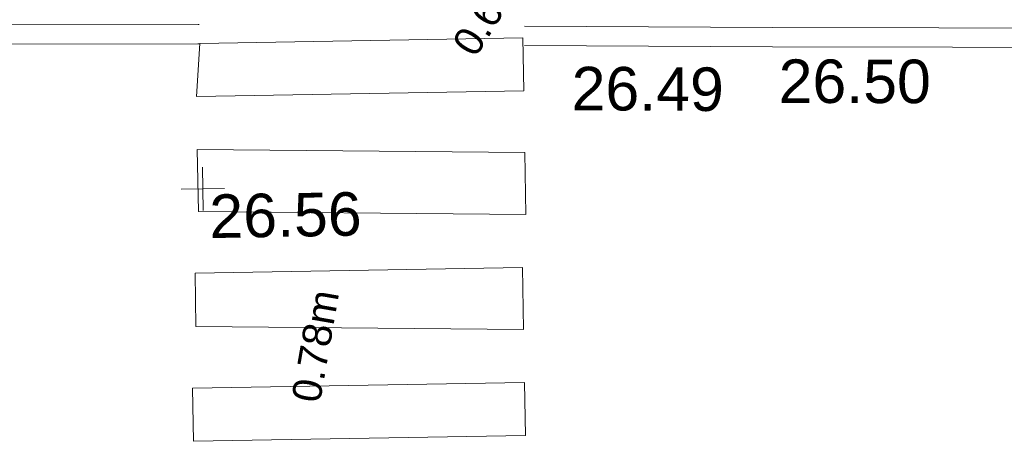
# Model space of a CAD drawing. Header units: millimetres. Extents: x -290717 to 520720, y -88450 to 287762.
# Tile 232 of 256: x 76546 to 85025, y -6236 to -2602. Entities that reach past the tile are written whole.
import ezdxf

# ---------------------------------------------------------------- set-up
doc = ezdxf.new("R2010")
doc.units = ezdxf.units.MM
doc.linetypes.add('IMPORT-UG_ELEC_LV_QLB2 _2_', pattern=[2700, 1500, -300.0000000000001, 0, -250, 150, -300.0000000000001, 0, -200])
doc.linetypes.add('IMPORT-UG_ELEC_STREET LIGHTING_QLB2 _2_', pattern=[2700, 1500, -300.0000000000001, 0, -250, 150, -300.0000000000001, 0, -200])
for name, color, linetype, lineweight, true_color in [('00_UAV_LEVEL_SPOT', 7, 'Continuous', 9, 0x666666), ('00_UAV_ROAD_MARKING_YELLOW_CONTINUOUS', 40, 'Continuous', 9, 0xffbf00), ('12333-PUM-2D-U-0001-C01 - Rev2_REVIT IMPORT_dwg', 7, 'Continuous', 9, 0x767676), ('PUM-ELECTRIC-LV-QLB2', 1, 'IMPORT-UG_ELEC_LV_QLB2 _2_', 9, 0xff0000)]:
    doc.layers.add(name, color=color, linetype=linetype, lineweight=lineweight, true_color=true_color)
doc.layers.add('00_UAV_PEDASTRIAN', color=7, linetype='Continuous', lineweight=9)
doc.layers.add('00_UAV_ROAD_EDGE', color=7, linetype='Continuous', lineweight=9)
doc.styles.add('Arial_1', font='arial.ttf', dxfattribs={"height": 250})
doc.styles.add('Swis721 Lt BT_2', font='swissl.ttf', dxfattribs={"height": 375})

# ---------------------------------------------------------------- blocks, each defined once
blk = doc.blocks.new('12333-PUM-2D-U-0001-C01 - Rev2_REVIT IMPORT_dwg_UAV-2077255-Site Location Plan Existing')
at = {"layer": '00_UAV_LEVEL_SPOT', "color": 254, "true_color": 0xcccccc, "flags": 128}
for points in [[(500.0000000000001, 0), (0, 0), (0, 500.0000000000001)], [(0, -500.0000000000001), (0, 0), (-500.0000000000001, 0)]]:
    blk.add_lwpolyline(points, dxfattribs=at)
blk = doc.blocks.new('12333-PUM-2D-U-0001-C01 - Rev2_REVIT IMPORT_dwg_MGS62954_T2_Galway_ITM_3d_Rev1-2077680-Site Location Plan Existing')
at = {"layer": '00_UAV_PEDASTRIAN', "color": 254, "true_color": 0xcccccc}
for p, q in [((533979958.2, 725550796.8000002), (533979996.3000001, 725551254)), ((533982777.6000001, 725551254.0000001), (533979996.3000001, 725551254)), ((533982777.6000001, 725550796.8000002), (533982777.6000001, 725551254.0000001)), ((533979958.2, 725550796.8000002), (533982777.6000001, 725550796.8000002)), ((533979958.2000001, 725550339.6000001), (533982777.6000001, 725550263.4000002)), ((533979958.2000001, 725550339.6000001), (533979958.2000001, 725549806.2)), ((533982777.6000001, 725550263.4000002), (533982777.6000001, 725549730.0000001)), ((533979958.2000001, 725549806.2), (533982777.6000001, 725549730.0000001)), ((533979920.1000001, 725549272.8000001), (533982739.5000001, 725549272.8000001)), ((533979920.1000001, 725549272.8000001), (533979920.1000001, 725548815.6000001)), ((533982739.5000001, 725549272.8000001), (533982739.5000001, 725548739.4)), ((533979920.1000001, 725548815.6000001), (533982739.5000001, 725548739.4)), ((533979882.0000001, 725548282.2), (533982739.5, 725548282.2000002)), ((533979882.0000001, 725548282.2), (533979882.0000001, 725547825.0000001)), ((533982739.5, 725548282.2000002), (533982739.5, 725547825.0000001)), ((533979882.0000001, 725547825.0000001), (533982739.5, 725547825.0000001))]:
    blk.add_line(p, q, dxfattribs=at)
at = {"layer": '00_UAV_ROAD_MARKING_YELLOW_CONTINUOUS', "color": 254, "true_color": 0xcccccc, "flags": 128}
for points in [[(533966605.0904867, 725551629.8808665), (533970768.4076725, 725551562.2475984), (533971604.4107679, 725551548.9947753), (533976603.727251, 725551469.7426082), (533979982.9529957, 725551416.1730925), (533979993.007997, 725551416.0133522)], [(533979990.8932426, 725551250.1599785), (533979979.7790083, 725551250.3493952), (533974991.5807527, 725551329.4221132), (533970765.7798463, 725551396.4093392), (533969992.2546105, 725551408.1612147), (533966588.0904194, 725551459.8793906)], [(533982794.7466916, 725551353.1319162), (533984930.2417638, 725551305.2160171), (533987793.662193, 725551249.8961877), (533991866.1784735, 725551171.2172397), (533992792.6833447, 725551151.1360431), (533997791.5027984, 725551042.790928), (533998555.3432362, 725551026.2353431), (534001475.3126609, 725550999.244869)], [(534001473.7796367, 725550833.3943529), (533998552.7796367, 725550860.3943529), (533996474.4121374, 725550905.4411824), (533991862.7796368, 725551005.3943528), (533991475.5733974, 725551012.874981), (533986476.507292, 725551109.4544013), (533984926.7796368, 725551139.3943529), (533982790.8329657, 725551187.3203849)]]:
    blk.add_lwpolyline(points, dxfattribs=at)
at = {"xscale": 0.375, "yscale": 0.375, "zscale": 0.375}
blk.add_blockref('12333-PUM-2D-U-0001-C01 - Rev2_REVIT IMPORT_dwg_UAV-2077255-Site Location Plan Existing', (533980000, 725550000), dxfattribs=at)
at = {"layer": '00_UAV_LEVEL_SPOT', "insert": (533980051.8765643, 725549949.1441548), "char_height": 375, "width": 1495.902363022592, "attachment_point": 1, "line_spacing_factor": 1.005061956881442, "style": 'Swis721 Lt BT_2'}
blk.add_mtext('26.56', dxfattribs=at)
at = {"layer": '00_UAV_ROAD_EDGE', "color": 251, "true_color": 0x666666, "insert": (533983194.4242762, 725550997.0940243), "char_height": 375, "width": 1495.902363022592, "attachment_point": 1, "rotation": 358.68890805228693, "line_spacing_factor": 1.005061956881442, "style": 'Swis721 Lt BT_2'}
blk.add_mtext('26.49', dxfattribs=at)
at = {"layer": '00_UAV_ROAD_MARKING_YELLOW_CONTINUOUS', "color": 251, "true_color": 0x666666, "insert": (533984977.4737993, 725551028.9907589), "char_height": 375, "width": 1495.902363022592, "attachment_point": 1, "rotation": 358.8932123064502, "line_spacing_factor": 1.005061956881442, "style": 'Swis721 Lt BT_2'}
blk.add_mtext('26.50', dxfattribs=at)
blk = doc.blocks.new('12333-PUM-2D-U-0001-C01 - Rev2_REVIT IMPORT_dwg-1620468-Site Location Plan Existing')
blk.add_blockref('12333-PUM-2D-U-0001-C01 - Rev2_REVIT IMPORT_dwg_MGS62954_T2_Galway_ITM_3d_Rev1-2077680-Site Location Plan Existing', (-533641079.6498471, -725615854.3561786))
at = {"layer": 'PUM-ELECTRIC-LV-QLB2', "char_height": 250, "width": 1160.025439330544, "attachment_point": 2, "line_spacing_factor": 0.9417779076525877, "style": 'Arial_1'}
for s, insert, rotation in [('0.66m', (341340.2527812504, -64229.89798611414), 57.14369992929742), ('0.78m', (339741.4648099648, -67202.45642832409), 79.14954987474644)]:
    blk.add_mtext(s, dxfattribs=dict(at, insert=insert, rotation=rotation))

msp = doc.modelspace()

# ---------------------------------------------------------------- block references
at = {"layer": '12333-PUM-2D-U-0001-C01 - Rev2_REVIT IMPORT_dwg', "color": 254, "linetype": 'IMPORT-UG_ELEC_STREET LIGHTING_QLB2 _2_', "true_color": 0xffd4d4, "rotation": 0.9999999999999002}
msp.add_blockref('12333-PUM-2D-U-0001-C01 - Rev2_REVIT IMPORT_dwg-1620468-Site Location Plan Existing', (-261895.0770586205, 55869.5817132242), dxfattribs=at)

doc.saveas('drawing.dxf')
